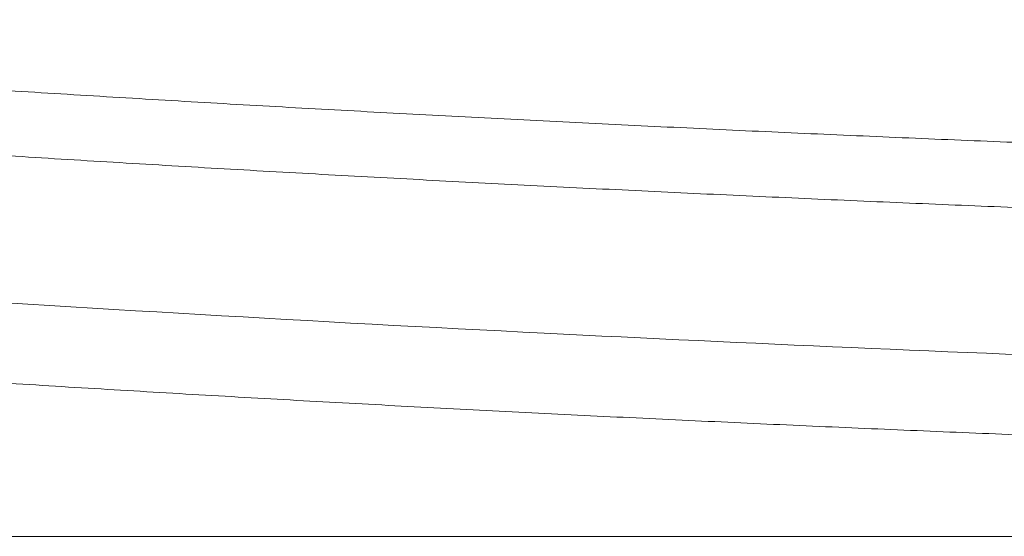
# Model space of a CAD drawing. Header units: millimetres. Extents: x 0 to 594, y 0 to 420.
# Tile 16 of 256: x 154 to 169, y 49 to 57. Entities that reach past the tile are written whole.
import ezdxf

# ---------------------------------------------------------------- set-up
doc = ezdxf.new("R2010")
doc.units = ezdxf.units.MM
doc.layers.add('1', color=7, linetype='Continuous', true_color=0xffffff)

msp = doc.modelspace()

# ---------------------------------------------------------------- linework, layer by layer
at = {"layer": '1', "color": 8, "linetype": 'Continuous', "lineweight": 18}
msp.add_line((139.425, 49.346), (293.163, 49.346), dxfattribs=at)
at = {"layer": '1', "color": 155, "linetype": 'Continuous', "lineweight": 18}
for points in [[(229.417, 54.514), (216.547, 54.537), (203.679, 54.565), (190.804, 54.67), (177.943, 54.923), (165.07, 55.398), (152.217, 56.17), (139.425, 57.303)], [(229.417, 53.513), (216.549, 53.536), (203.68, 53.564), (190.81, 53.67), (177.948, 53.921), (165.075, 54.395), (152.219, 55.166), (139.425, 56.298)], [(229.417, 50.017), (216.553, 50.039), (203.682, 50.068), (190.822, 50.175), (177.955, 50.424), (165.086, 50.895), (152.225, 51.663), (139.425, 52.788)]]:
    msp.add_open_spline(points, degree=7, dxfattribs=at)
msp.add_open_spline([(139.425, 54.031), (139.589, 54.016), (140.251, 53.958), (141.355, 53.863), (142.68, 53.753), (143.835, 53.659), (144.845, 53.579), (146.423, 53.457), (148.653, 53.292), (154.116, 52.914), (161.786, 52.47), (171.639, 52.042), (181.979, 51.713), (193.184, 51.481), (202.115, 51.378), (207.907, 51.334), (210.519, 51.317), (213.027, 51.304), (214.97, 51.295), (216.463, 51.289), (217.645, 51.285), (219.053, 51.28), (220.687, 51.275), (222.548, 51.271), (224.636, 51.266), (226.951, 51.261), (228.57, 51.259), (229.417, 51.257)], degree=3, knots=[0, 0, 0, 0, 0.00549, 0.022176, 0.036961, 0.049843, 0.060824, 0.070758, 0.102602, 0.135373, 0.253275, 0.358543, 0.46381, 0.597785, 0.73176, 0.761235, 0.790679, 0.818759, 0.84476, 0.855386, 0.86849, 0.884114, 0.902257, 0.922917, 0.946096, 0.971791, 1, 1, 1, 1], dxfattribs=at)

doc.saveas('drawing.dxf')
